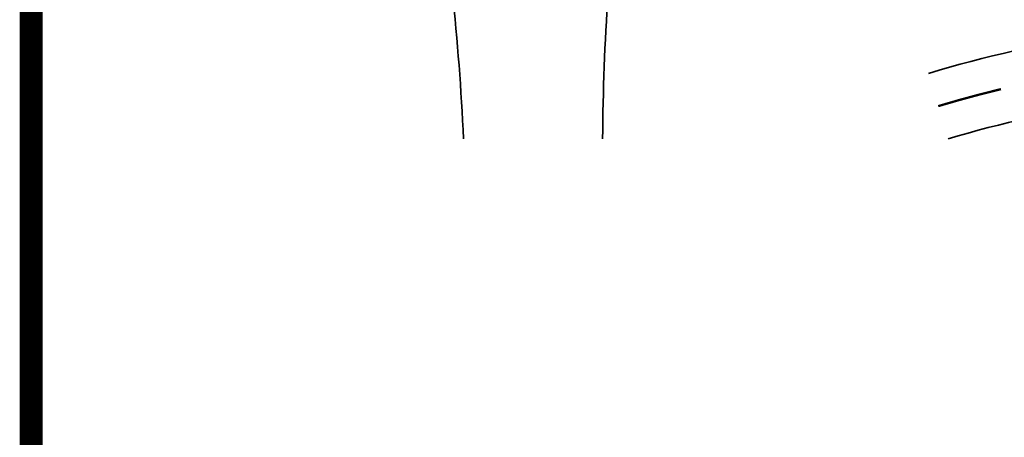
# Model space of a CAD drawing. Header units: metres. Extents: x -699 to 2316, y -1199 to 781.
# Tile 190 of 256: x 38 to 81, y -69 to -50. Entities that reach past the tile are written whole.
import ezdxf

# ---------------------------------------------------------------- set-up
doc = ezdxf.new("R2010")
doc.units = ezdxf.units.M
doc.layers.add('N-WE-VH-KANTVERHARDING-G', color=210, linetype='Continuous', lineweight=35)
doc.layers.add('N-WE-VW-MARKERING_LANGS_STREEP_DOORGETROKKEN_010-G', color=7, linetype='Continuous', lineweight=13)
doc.layers.add('X-XX-AL-TEKENBLAD_VIEWPORT-G', color=7, linetype='Continuous', lineweight=18, plot=False)

msp = doc.modelspace()

# ---------------------------------------------------------------- linework, layer by layer
at = {"layer": 'N-WE-VH-KANTVERHARDING-G'}
for centre, radius, start, end in [((-42.62012747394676, -59.90203443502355), 100, 2.513577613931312, 6.218135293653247), ((163.3798725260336, -56.09236740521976), 100, 176.0412017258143, 179.6700051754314), ((92.92163044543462, -103.3955745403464), 53.00000000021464, 89.9999999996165, 106.7444446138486), ((92.92163044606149, -103.3955745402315), 50.00000000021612, 90.00000000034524, 106.7476716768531)]:
    msp.add_arc(centre, radius, start, end, dxfattribs=at)
at = {"layer": 'N-WE-VW-MARKERING_LANGS_STREEP_DOORGETROKKEN_010-G', "const_width": 0.1}
msp.add_lwpolyline([(80.83196365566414, -53.33471201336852, 0.01383583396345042), (78.0815266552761, -54.08004636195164)], format="xyb", dxfattribs=at)
at = {"layer": 'X-XX-AL-TEKENBLAD_VIEWPORT-G', "color": 3, "const_width": 1}
msp.add_lwpolyline([(38.34236124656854, -26.305476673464), (215.9474087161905, -26.305476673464), (215.9474087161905, -148.1638074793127), (38.34236124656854, -148.1638074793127)], close=True, dxfattribs=at)

doc.saveas('drawing.dxf')
